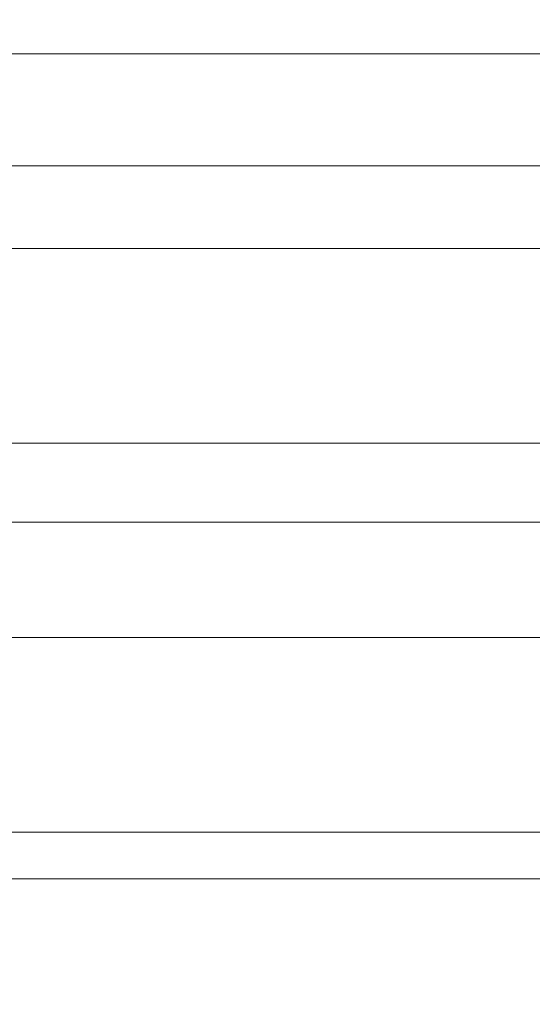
# Model space of a CAD drawing. Header units: centimetres. Extents: x -17.4 to 18.6, y -81.9 to -79.9.
# Tile 94 of 256: x -17.41672 to -17.41453, y -80.41679 to -80.41257. Entities that reach past the tile are written whole.
import ezdxf

# ---------------------------------------------------------------- set-up
doc = ezdxf.new("R2010")
doc.units = ezdxf.units.CM
doc.header["$LTSCALE"] = 2.54
doc.layers.add('Lucido design-1', color=7, linetype='Continuous')

# ---------------------------------------------------------------- blocks, each defined once
blk = doc.blocks.new('Gruppo-8-1')
at = {"color": 178, "linetype": 'Continuous', "lineweight": 9}
for points in [[(18.5810802, -80.4131928, -2376.5371454), (-17.4189198, -80.4131928, -2376.5371454), (-17.4189198, -80.4116644, -2376.5371244), (18.5810802, -80.4116644, -2376.5371244)], [(18.5810802, -80.4118782, -2376.3182994), (-17.4189198, -80.4118782, -2376.3182994), (-17.4189198, -80.412713, -2376.3182283), (18.5810802, -80.412713, -2376.3182283)], [(18.5810802, -80.412713, -2376.3182283), (-17.4189198, -80.412713, -2376.3182283), (-17.4189198, -80.4135477, -2376.3181547), (18.5810802, -80.4135477, -2376.3181547)], [(18.5810802, -80.4147213, -2376.5371617), (-17.4189198, -80.4147213, -2376.5371617), (-17.4189198, -80.4131928, -2376.5371454), (18.5810802, -80.4131928, -2376.5371454)], [(18.5810802, -80.4135477, -2376.3181547), (-17.4189198, -80.4135477, -2376.3181547), (-17.4189198, -80.4143821, -2376.3180787), (18.5810802, -80.4143821, -2376.3180787)], [(18.5810802, -80.4143821, -2376.3180787), (-17.4189198, -80.4143821, -2376.3180787), (-17.4189198, -80.4152163, -2376.3180002), (18.5810802, -80.4152163, -2376.3180002)], [(18.5810802, -80.4162498, -2376.5371734), (-17.4189198, -80.4162498, -2376.5371734), (-17.4189198, -80.4147213, -2376.5371617), (18.5810802, -80.4147213, -2376.5371617)], [(18.5810802, -80.4152163, -2376.3180002), (-17.4189198, -80.4152163, -2376.3180002), (-17.4189198, -80.4160502, -2376.3179192), (18.5810802, -80.4160502, -2376.3179192)], [(18.5810802, -80.4160502, -2376.3179192), (-17.4189198, -80.4160502, -2376.3179192), (-17.4189198, -80.4168839, -2376.3178357), (18.5810802, -80.4168839, -2376.3178357)], [(18.5810802, -80.4177783, -2376.5371804), (-17.4189198, -80.4177783, -2376.5371804), (-17.4189198, -80.4162498, -2376.5371734), (18.5810802, -80.4162498, -2376.5371734)]]:
    blk.add_3dface(points, dxfattribs=at)
blk = doc.blocks.new('Gruppo-9-1')
at = {"color": 12, "true_color": 0xbb0000}
blk.add_blockref('Gruppo-8-1', (0, 0), dxfattribs=at)

msp = doc.modelspace()

# ---------------------------------------------------------------- block references
at = {"layer": 'Lucido design-1', "color": 12, "true_color": 0xbb0000}
msp.add_blockref('Gruppo-9-1', (0, 0), dxfattribs=at)

doc.saveas('drawing.dxf')
